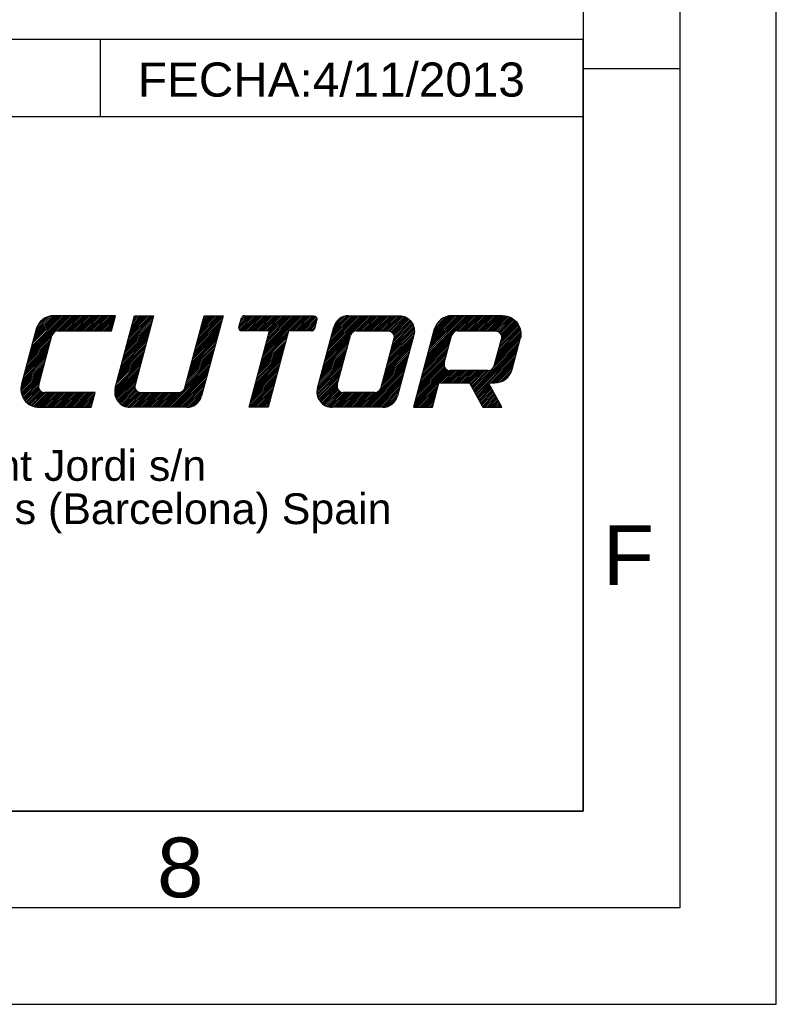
# Model space of a CAD drawing. Extents: x 0 to 420, y 0 to 297.
# Tile 4 of 6: x 381 to 420, y 0 to 51. Entities that reach past the tile are written whole.
import ezdxf

# ---------------------------------------------------------------- set-up
doc = ezdxf.new("R2010")
doc.units = 0
doc.layers.add('CAPA_1', color=7, linetype='CONTINUOUS')

msp = doc.modelspace()

# ---------------------------------------------------------------- linework, layer by layer
at = {"layer": 'CAPA_1', "color": 7}
for points in [[(420, 0), (420, 297)], [(415, 292), (415, 5)], [(410, 287), (410, 10)], [(233.983, 49.998), (409.983, 49.998)], [(384.983, 49.998), (384.983, 45.998)], [(409.983, 49.998), (409.983, 9.998)], [(415, 48.462), (410.017, 48.462)], [(233.983, 45.998), (409.983, 45.998)], [(381.3, 33.615), (383.357, 35.673)], [(381.332, 33.737), (383.268, 35.673)], [(381.365, 33.859), (383.179, 35.673)], [(381.398, 33.982), (383.089, 35.673)], [(381.431, 34.104), (383, 35.673)], [(381.463, 34.226), (382.91, 35.673)], [(381.496, 34.348), (382.821, 35.673)], [(381.529, 34.47), (382.732, 35.673)], [(381.562, 34.593), (382.642, 35.673)], [(381.594, 34.715), (382.552, 35.673)], [(381.627, 34.837), (382.455, 35.665)], [(381.66, 34.959), (382.344, 35.644)], [(381.705, 35.094), (382.21, 35.598)], [(381.835, 35.314), (381.99, 35.468)], [(385.779, 35.673), (382.579, 35.673)], [(382.596, 34.822), (383.447, 35.673)], [(382.744, 34.88), (383.536, 35.673)], [(382.836, 34.883), (383.626, 35.673)], [(382.925, 34.883), (383.715, 35.673)], [(383.014, 34.883), (383.805, 35.673)], [(383.104, 34.883), (383.894, 35.673)], [(383.193, 34.883), (383.983, 35.673)], [(383.283, 34.883), (384.073, 35.673)], [(383.372, 34.883), (384.163, 35.673)], [(383.462, 34.883), (384.252, 35.673)], [(383.551, 34.883), (384.341, 35.673)], [(383.64, 34.883), (384.431, 35.673)], [(383.73, 34.883), (384.52, 35.673)], [(383.819, 34.883), (384.61, 35.673)], [(383.909, 34.883), (384.699, 35.673)], [(383.998, 34.883), (384.789, 35.673)], [(384.087, 34.883), (384.878, 35.673)], [(384.177, 34.883), (384.967, 35.673)], [(384.266, 34.883), (385.057, 35.673)], [(384.356, 34.883), (385.146, 35.673)], [(384.445, 34.883), (385.236, 35.673)], [(384.535, 34.883), (385.325, 35.673)], [(384.624, 34.883), (385.415, 35.673)], [(384.713, 34.883), (385.504, 35.673)], [(384.803, 34.883), (385.593, 35.673)], [(384.892, 34.883), (385.683, 35.673)], [(384.982, 34.883), (385.772, 35.673)], [(385.071, 34.883), (385.749, 35.561)], [(385.161, 34.883), (385.716, 35.438)], [(385.25, 34.883), (385.684, 35.316)], [(385.568, 34.883), (385.779, 35.673)], [(385.757, 31.925), (386.761, 35.673)], [(386.305, 33.97), (387.646, 35.312)], [(386.338, 34.092), (387.679, 35.433)], [(386.371, 34.214), (387.712, 35.556)], [(386.403, 34.337), (387.74, 35.673)], [(386.436, 34.459), (387.65, 35.673)], [(386.469, 34.581), (387.561, 35.673)], [(386.501, 34.703), (387.472, 35.673)], [(386.534, 34.825), (387.382, 35.673)], [(386.567, 34.947), (387.293, 35.673)], [(386.6, 35.069), (387.203, 35.673)], [(386.632, 35.192), (387.114, 35.673)], [(386.665, 35.314), (387.024, 35.673)], [(386.698, 35.436), (386.935, 35.673)], [(386.731, 35.558), (386.846, 35.673)], [(386.761, 35.673), (387.743, 35.673)], [(387.743, 35.673), (386.784, 32.093)], [(389.359, 31.93), (390.362, 35.673)], [(389.882, 33.88), (391.223, 35.221)], [(389.915, 34.002), (391.256, 35.344)], [(389.947, 34.124), (391.289, 35.466)], [(389.98, 34.246), (391.322, 35.588)], [(390.013, 34.369), (391.317, 35.673)], [(390.045, 34.491), (391.228, 35.673)], [(390.078, 34.613), (391.138, 35.673)], [(390.111, 34.735), (391.049, 35.673)], [(390.144, 34.857), (390.959, 35.673)], [(390.176, 34.979), (390.87, 35.673)], [(390.209, 35.102), (390.781, 35.673)], [(391.344, 35.673), (390.23, 31.516)], [(390.242, 35.224), (390.691, 35.673)], [(390.275, 35.346), (390.602, 35.673)], [(390.307, 35.468), (390.512, 35.673)], [(390.34, 35.59), (390.423, 35.673)], [(390.362, 35.673), (391.344, 35.673)], [(392.167, 35.003), (392.838, 35.673)], [(392.168, 35.082), (392.295, 35.556)], [(392.172, 35.097), (392.748, 35.673)], [(392.197, 34.943), (392.927, 35.673)], [(392.205, 35.219), (392.659, 35.673)], [(392.237, 35.341), (392.569, 35.673)], [(392.245, 34.902), (393.016, 35.673)], [(392.27, 35.463), (392.48, 35.673)], [(392.31, 35.593), (392.37, 35.653)], [(392.315, 34.883), (393.106, 35.673)], [(392.405, 34.883), (393.195, 35.673)], [(392.448, 35.673), (396.049, 35.673)], [(392.494, 34.883), (393.285, 35.673)], [(392.584, 34.883), (393.374, 35.673)], [(392.673, 34.883), (393.464, 35.673)], [(392.763, 34.883), (393.553, 35.673)], [(392.852, 34.883), (393.642, 35.673)], [(392.941, 34.883), (393.732, 35.673)], [(393.031, 34.883), (393.822, 35.673)], [(393.121, 34.883), (393.911, 35.673)], [(393.21, 34.883), (394, 35.673)], [(393.299, 34.883), (394.09, 35.673)], [(393.389, 34.883), (394.179, 35.673)], [(393.393, 33.546), (395.521, 35.673)], [(393.426, 33.668), (395.431, 35.673)], [(393.458, 33.79), (395.342, 35.673)], [(393.478, 34.883), (394.269, 35.673)], [(393.491, 33.912), (395.252, 35.673)], [(393.524, 34.034), (395.163, 35.673)], [(393.557, 34.156), (395.074, 35.673)], [(393.568, 34.883), (394.358, 35.673)], [(393.589, 34.278), (394.984, 35.673)], [(393.622, 34.401), (394.895, 35.673)], [(393.655, 34.523), (394.805, 35.673)], [(393.657, 34.883), (394.448, 35.673)], [(393.688, 34.645), (394.716, 35.673)], [(393.72, 34.767), (394.626, 35.673)], [(393.747, 34.883), (394.537, 35.673)], [(394.82, 34.883), (395.61, 35.673)], [(394.909, 34.883), (395.7, 35.673)], [(394.998, 34.883), (395.789, 35.673)], [(395.088, 34.883), (395.878, 35.673)], [(395.177, 34.883), (395.968, 35.673)], [(395.267, 34.883), (396.057, 35.673)], [(395.356, 34.883), (396.126, 35.653)], [(395.446, 34.883), (396.174, 35.611)], [(395.535, 34.883), (396.203, 35.55)], [(395.624, 34.883), (396.196, 35.454)], [(395.714, 34.883), (396.163, 35.332)], [(395.804, 34.883), (396.131, 35.21)], [(396.201, 35.474), (396.074, 35)], [(396.653, 33.497), (398.83, 35.673)], [(396.686, 33.619), (398.741, 35.673)], [(396.719, 33.741), (398.651, 35.673)], [(396.752, 33.864), (398.561, 35.673)], [(396.784, 33.986), (398.472, 35.673)], [(396.817, 34.108), (398.383, 35.673)], [(396.85, 34.23), (398.293, 35.673)], [(396.883, 34.352), (398.204, 35.673)], [(396.915, 34.474), (398.114, 35.673)], [(396.948, 34.596), (398.025, 35.673)], [(396.981, 34.719), (397.935, 35.673)], [(397.013, 34.841), (397.846, 35.673)], [(397.046, 34.963), (397.751, 35.668)], [(397.079, 35.085), (397.641, 35.647)], [(397.132, 35.227), (397.499, 35.594)], [(397.843, 35.673), (400.462, 35.673)], [(398.078, 34.832), (398.919, 35.673)], [(398.217, 34.881), (399.009, 35.673)], [(398.307, 34.883), (399.098, 35.673)], [(398.397, 34.883), (399.188, 35.673)], [(398.487, 34.883), (399.277, 35.673)], [(398.576, 34.883), (399.366, 35.673)], [(398.665, 34.883), (399.456, 35.673)], [(398.755, 34.883), (399.545, 35.673)], [(398.844, 34.883), (399.635, 35.673)], [(398.934, 34.883), (399.724, 35.673)], [(399.023, 34.883), (399.814, 35.673)], [(399.113, 34.883), (399.903, 35.673)], [(399.202, 34.883), (399.992, 35.673)], [(399.291, 34.883), (400.082, 35.673)], [(399.381, 34.883), (400.171, 35.673)], [(399.47, 34.883), (400.261, 35.673)], [(399.56, 34.883), (400.35, 35.673)], [(399.649, 34.883), (400.44, 35.673)], [(399.739, 34.883), (400.526, 35.671)], [(399.828, 34.883), (400.605, 35.66)], [(399.916, 34.881), (400.678, 35.643)], [(399.989, 34.865), (400.745, 35.621)], [(400.05, 34.837), (400.807, 35.594)], [(400.101, 34.798), (400.865, 35.562)], [(400.111, 34.182), (401.168, 35.239)], [(400.143, 34.751), (400.92, 35.527)], [(400.143, 34.304), (401.136, 35.296)], [(400.176, 34.694), (400.97, 35.488)], [(400.176, 34.426), (401.1, 35.35)], [(400.197, 34.626), (401.017, 35.446)], [(400.202, 34.541), (401.06, 35.399)], [(401.877, 33.444), (404.107, 35.673)], [(401.91, 33.566), (404.017, 35.673)], [(401.942, 33.688), (403.927, 35.673)], [(401.975, 33.81), (403.838, 35.673)], [(402.008, 33.932), (403.749, 35.673)], [(402.041, 34.054), (403.659, 35.673)], [(402.073, 34.177), (403.57, 35.673)], [(402.106, 34.299), (403.48, 35.673)], [(402.139, 34.421), (403.391, 35.673)], [(402.171, 34.543), (403.301, 35.673)], [(402.204, 34.665), (403.212, 35.673)], [(402.237, 34.788), (403.119, 35.669)], [(402.27, 34.91), (403.015, 35.654)], [(402.306, 35.035), (402.892, 35.621)], [(402.382, 35.2), (402.726, 35.545)], [(405.821, 35.673), (403.202, 35.673)], [(403.39, 34.867), (404.196, 35.673)], [(403.495, 34.883), (404.285, 35.673)], [(403.584, 34.883), (404.375, 35.673)], [(403.674, 34.883), (404.464, 35.673)], [(403.763, 34.883), (404.554, 35.673)], [(403.853, 34.883), (404.643, 35.673)], [(403.942, 34.883), (404.733, 35.673)], [(404.031, 34.883), (404.822, 35.673)], [(404.121, 34.883), (404.911, 35.673)], [(404.21, 34.883), (405.001, 35.673)], [(404.3, 34.883), (405.09, 35.673)], [(404.389, 34.883), (405.18, 35.673)], [(404.479, 34.883), (405.269, 35.673)], [(404.568, 34.883), (405.359, 35.673)], [(404.657, 34.883), (405.448, 35.673)], [(404.747, 34.883), (405.537, 35.673)], [(404.836, 34.883), (405.627, 35.673)], [(404.926, 34.883), (405.716, 35.673)], [(405.015, 34.883), (405.806, 35.673)], [(405.105, 34.883), (405.893, 35.671)], [(405.194, 34.883), (405.972, 35.661)], [(405.283, 34.883), (406.047, 35.646)], [(405.373, 34.883), (406.116, 35.626)], [(405.462, 34.883), (406.182, 35.602)], [(405.539, 34.87), (406.243, 35.574)], [(405.603, 34.844), (406.301, 35.543)], [(405.656, 34.808), (406.356, 35.508)], [(405.7, 34.762), (406.408, 35.47)], [(405.715, 34.331), (406.62, 35.236)], [(405.734, 34.708), (406.456, 35.429)], [(405.748, 34.453), (406.584, 35.288)], [(405.759, 34.642), (406.502, 35.385)], [(405.767, 34.562), (406.544, 35.338)], [(381.662, 34.97), (380.9, 32.124)], [(381.267, 33.493), (382.527, 34.753)], [(382.782, 34.883), (385.568, 34.883)], [(385.339, 34.883), (385.651, 35.194)], [(385.429, 34.883), (385.618, 35.072)], [(385.519, 34.883), (385.585, 34.95)], [(386.141, 33.359), (387.483, 34.701)], [(386.174, 33.481), (387.515, 34.823)], [(386.207, 33.603), (387.548, 34.945)], [(386.239, 33.726), (387.581, 35.067)], [(386.272, 33.848), (387.614, 35.189)], [(389.751, 33.391), (391.092, 34.733)], [(389.784, 33.514), (391.125, 34.855)], [(389.816, 33.636), (391.158, 34.977)], [(389.849, 33.758), (391.191, 35.099)], [(393.751, 34.883), (392.321, 34.883)], [(392.692, 30.93), (393.751, 34.883)], [(393.36, 33.423), (394.702, 34.765)], [(394.734, 34.883), (393.675, 30.93)], [(395.921, 34.883), (394.734, 34.883)], [(395.893, 34.883), (396.098, 35.088)], [(396.008, 34.909), (396.054, 34.954)], [(396.232, 31.925), (397.08, 35.087)], [(396.621, 33.375), (397.984, 34.738)], [(398.25, 34.883), (399.886, 34.883)], [(399.914, 33.448), (401.246, 34.78)], [(399.947, 33.57), (401.253, 34.876)], [(399.98, 33.693), (401.249, 34.962)], [(400.012, 33.815), (401.237, 35.039)], [(400.045, 33.937), (401.219, 35.111)], [(400.078, 34.059), (401.196, 35.177)], [(402.286, 34.97), (401.203, 30.93)], [(403.487, 34.883), (405.451, 34.883)], [(405.486, 33.476), (406.769, 34.758)], [(405.519, 33.598), (406.762, 34.841)], [(405.552, 33.72), (406.75, 34.918)], [(405.585, 33.842), (406.732, 34.989)], [(405.617, 33.965), (406.71, 35.057)], [(405.65, 34.086), (406.683, 35.12)], [(405.683, 34.209), (406.654, 35.18)], [(381.136, 33.004), (382.366, 34.234)], [(381.169, 33.127), (382.398, 34.356)], [(381.201, 33.249), (382.431, 34.479)], [(381.234, 33.371), (382.464, 34.6)], [(381.792, 32.093), (382.477, 34.648)], [(386.01, 32.87), (387.352, 34.212)], [(386.043, 32.993), (387.384, 34.334)], [(386.076, 33.115), (387.417, 34.456)], [(386.108, 33.237), (387.45, 34.578)], [(389.62, 32.902), (390.961, 34.244)], [(389.653, 33.025), (390.994, 34.366)], [(389.685, 33.147), (391.027, 34.489)], [(389.718, 33.269), (391.06, 34.61)], [(393.229, 32.935), (394.571, 34.276)], [(393.262, 33.057), (394.604, 34.398)], [(393.295, 33.179), (394.636, 34.521)], [(393.328, 33.301), (394.669, 34.643)], [(396.49, 32.886), (397.831, 34.228)], [(396.523, 33.008), (397.864, 34.35)], [(396.555, 33.13), (397.897, 34.472)], [(396.588, 33.253), (397.93, 34.594)], [(397.259, 32.093), (397.944, 34.648)], [(400.192, 34.485), (399.507, 31.93)], [(399.75, 32.838), (401.092, 34.179)], [(399.783, 32.96), (401.125, 34.301)], [(399.816, 33.082), (401.157, 34.423)], [(399.848, 33.204), (401.19, 34.546)], [(399.881, 33.326), (401.223, 34.668)], [(401.225, 34.678), (400.378, 31.516)], [(401.746, 32.955), (403.088, 34.297)], [(401.779, 33.077), (403.12, 34.419)], [(401.811, 33.199), (403.153, 34.541)], [(401.844, 33.322), (403.186, 34.664)], [(402.801, 33.226), (403.182, 34.648)], [(404.3, 31.842), (406.664, 34.206)], [(405.325, 32.957), (406.697, 34.329)], [(405.757, 34.485), (405.375, 33.062)], [(405.388, 33.109), (406.73, 34.451)], [(405.421, 33.231), (406.757, 34.567)], [(405.454, 33.354), (406.768, 34.668)], [(406.314, 32.898), (406.737, 34.479)], [(381.005, 32.516), (382.235, 33.745)], [(381.038, 32.638), (382.267, 33.868)], [(381.07, 32.76), (382.3, 33.99)], [(381.103, 32.882), (382.333, 34.112)], [(385.879, 32.382), (387.221, 33.723)], [(385.912, 32.504), (387.254, 33.845)], [(385.945, 32.626), (387.286, 33.968)], [(385.977, 32.748), (387.319, 34.09)], [(389.489, 32.414), (390.83, 33.755)], [(389.522, 32.536), (390.863, 33.878)], [(389.554, 32.658), (390.896, 34)], [(389.587, 32.78), (390.929, 34.122)], [(393.098, 32.446), (394.44, 33.787)], [(393.131, 32.568), (394.473, 33.91)], [(393.164, 32.69), (394.505, 34.032)], [(393.197, 32.812), (394.538, 34.154)], [(396.359, 32.397), (397.7, 33.739)], [(396.392, 32.52), (397.733, 33.861)], [(396.424, 32.642), (397.766, 33.983)], [(396.457, 32.764), (397.799, 34.105)], [(399.619, 32.349), (400.961, 33.69)], [(399.652, 32.471), (400.994, 33.813)], [(399.685, 32.593), (401.026, 33.935)], [(399.718, 32.715), (401.059, 34.057)], [(401.582, 32.344), (402.924, 33.686)], [(401.615, 32.466), (402.957, 33.808)], [(401.648, 32.589), (402.989, 33.93)], [(401.681, 32.71), (403.022, 34.052)], [(401.713, 32.833), (403.055, 34.174)], [(404.332, 31.785), (406.632, 34.084)], [(404.364, 31.727), (406.599, 33.962)], [(404.396, 31.67), (406.566, 33.84)], [(404.428, 31.612), (406.533, 33.718)], [(380.88, 32.034), (382.104, 33.257)], [(380.907, 32.149), (382.137, 33.379)], [(380.939, 32.271), (382.169, 33.501)], [(380.972, 32.394), (382.202, 33.623)], [(385.749, 31.894), (387.09, 33.234)], [(385.781, 32.015), (387.123, 33.357)], [(385.814, 32.138), (387.155, 33.479)], [(385.847, 32.26), (387.188, 33.601)], [(389.358, 31.925), (390.699, 33.267)], [(389.391, 32.047), (390.732, 33.389)], [(389.423, 32.17), (390.765, 33.511)], [(389.456, 32.292), (390.798, 33.633)], [(392.935, 31.835), (394.276, 33.177)], [(392.968, 31.957), (394.309, 33.299)], [(393, 32.079), (394.342, 33.421)], [(393.033, 32.202), (394.375, 33.543)], [(393.066, 32.324), (394.407, 33.665)], [(396.228, 31.909), (397.57, 33.25)], [(396.261, 32.031), (397.602, 33.372)], [(396.293, 32.153), (397.635, 33.495)], [(396.326, 32.275), (397.668, 33.617)], [(399.465, 31.837), (400.83, 33.202)], [(399.521, 31.982), (400.863, 33.324)], [(399.554, 32.105), (400.895, 33.446)], [(399.587, 32.227), (400.928, 33.568)], [(401.451, 31.855), (402.795, 33.199)], [(401.484, 31.978), (402.826, 33.319)], [(401.517, 32.1), (402.858, 33.441)], [(401.55, 32.222), (402.891, 33.563)], [(405.1, 32.195), (406.501, 33.596)], [(405.189, 32.195), (406.468, 33.474)], [(405.279, 32.195), (406.435, 33.351)], [(405.368, 32.195), (406.402, 33.229)], [(380.868, 31.843), (382.038, 33.012)], [(380.869, 31.933), (382.071, 33.135)], [(380.875, 31.76), (382.006, 32.89)], [(380.888, 31.684), (381.973, 32.768)], [(385.73, 31.696), (387.024, 32.99)], [(385.733, 31.788), (387.057, 33.113)], [(385.737, 31.614), (386.992, 32.868)], [(385.751, 31.538), (386.959, 32.746)], [(388.452, 30.93), (390.667, 33.145)], [(388.542, 30.93), (390.634, 33.022)], [(388.631, 30.93), (390.601, 32.9)], [(388.721, 30.93), (390.568, 32.778)], [(388.81, 30.93), (390.536, 32.656)], [(392.804, 31.347), (394.145, 32.688)], [(392.837, 31.469), (394.178, 32.81)], [(392.869, 31.591), (394.211, 32.932)], [(392.902, 31.713), (394.244, 33.054)], [(396.206, 31.708), (397.504, 33.006)], [(396.209, 31.801), (397.537, 33.128)], [(396.211, 31.624), (397.471, 32.884)], [(396.225, 31.548), (397.439, 32.761)], [(398.648, 30.93), (400.797, 33.079)], [(398.737, 30.93), (400.765, 32.958)], [(398.827, 30.93), (400.732, 32.835)], [(398.916, 30.93), (400.699, 32.713)], [(401.222, 31), (403.054, 32.832)], [(401.242, 30.93), (403.139, 32.827)], [(401.255, 31.122), (402.984, 32.852)], [(401.288, 31.245), (402.926, 32.883)], [(401.321, 31.367), (402.878, 32.924)], [(401.353, 31.489), (402.839, 32.974)], [(401.386, 31.611), (402.809, 33.034)], [(401.419, 31.733), (402.792, 33.107)], [(402.596, 32.195), (403.228, 32.827)], [(402.685, 32.195), (403.318, 32.827)], [(402.775, 32.195), (403.407, 32.827)], [(402.864, 32.195), (403.496, 32.827)], [(402.954, 32.195), (403.586, 32.827)], [(403.043, 32.195), (403.675, 32.827)], [(405.07, 32.827), (403.106, 32.827)], [(403.132, 32.195), (403.765, 32.827)], [(403.222, 32.195), (403.854, 32.827)], [(403.311, 32.195), (403.944, 32.827)], [(403.401, 32.195), (404.033, 32.827)], [(403.49, 32.195), (404.122, 32.827)], [(403.58, 32.195), (404.212, 32.827)], [(403.669, 32.195), (404.302, 32.827)], [(403.758, 32.195), (404.391, 32.827)], [(403.848, 32.195), (404.48, 32.827)], [(403.937, 32.195), (404.57, 32.827)], [(404.027, 32.195), (404.659, 32.827)], [(404.109, 32.188), (404.749, 32.827)], [(404.141, 32.13), (404.838, 32.827)], [(404.173, 32.073), (404.928, 32.827)], [(404.205, 32.015), (405.017, 32.827)], [(404.236, 31.958), (405.109, 32.83)], [(404.269, 31.9), (405.257, 32.889)], [(405.46, 32.197), (406.37, 33.107)], [(405.561, 32.209), (406.337, 32.985)], [(405.68, 32.238), (406.303, 32.861)], [(405.831, 32.3), (406.241, 32.71)], [(380.906, 31.612), (381.94, 32.646)], [(380.928, 31.545), (381.907, 32.524)], [(380.955, 31.482), (381.875, 32.401)], [(380.985, 31.422), (381.842, 32.28)], [(381.018, 31.366), (381.809, 32.157)], [(385.771, 31.469), (386.926, 32.624)], [(385.796, 31.404), (386.894, 32.502)], [(385.826, 31.344), (386.861, 32.379)], [(385.859, 31.288), (386.828, 32.257)], [(388.9, 30.93), (390.503, 32.534)], [(388.989, 30.93), (390.47, 32.411)], [(389.078, 30.93), (390.437, 32.29)], [(389.168, 30.93), (390.405, 32.167)], [(392.706, 30.98), (394.047, 32.322)], [(392.738, 31.102), (394.08, 32.443)], [(392.745, 30.93), (394.014, 32.199)], [(392.771, 31.224), (394.113, 32.566)], [(396.244, 31.477), (397.406, 32.64)], [(396.268, 31.412), (397.373, 32.517)], [(396.297, 31.352), (397.34, 32.395)], [(396.33, 31.295), (397.308, 32.273)], [(396.367, 31.243), (397.275, 32.151)], [(399.006, 30.93), (400.666, 32.591)], [(399.095, 30.93), (400.634, 32.469)], [(399.185, 30.93), (400.601, 32.346)], [(399.274, 30.93), (400.568, 32.224)], [(402.186, 30.93), (402.524, 32.195)], [(402.524, 32.195), (404.106, 32.195)], [(404.106, 32.195), (404.804, 30.93)], [(404.459, 31.554), (405.092, 32.187)], [(405.087, 32.195), (405.397, 32.195)], [(405.786, 30.93), (405.087, 32.195)], [(381.055, 31.314), (381.783, 32.041)], [(381.094, 31.264), (381.786, 31.955)], [(381.137, 31.217), (381.807, 31.887)], [(381.183, 31.173), (381.839, 31.829)], [(381.231, 31.132), (381.881, 31.781)], [(381.283, 31.094), (381.931, 31.743)], [(381.338, 31.06), (381.991, 31.714)], [(381.396, 31.029), (382.065, 31.697)], [(381.458, 31.001), (382.152, 31.696)], [(381.523, 30.977), (382.242, 31.696)], [(381.593, 30.957), (382.331, 31.696)], [(381.667, 30.942), (382.421, 31.696)], [(381.747, 30.933), (382.51, 31.696)], [(381.834, 30.93), (382.6, 31.696)], [(381.924, 30.93), (382.689, 31.696)], [(382.013, 30.93), (382.778, 31.696)], [(384.713, 31.696), (382.098, 31.696)], [(382.102, 30.93), (382.868, 31.696)], [(382.192, 30.93), (382.957, 31.696)], [(382.282, 30.93), (383.047, 31.696)], [(382.371, 30.93), (383.136, 31.696)], [(382.46, 30.93), (383.226, 31.696)], [(382.55, 30.93), (383.315, 31.696)], [(382.639, 30.93), (383.404, 31.696)], [(382.729, 30.93), (383.494, 31.696)], [(382.818, 30.93), (383.583, 31.696)], [(382.908, 30.93), (383.673, 31.696)], [(382.997, 30.93), (383.762, 31.696)], [(383.086, 30.93), (383.852, 31.696)], [(383.176, 30.93), (383.941, 31.696)], [(383.265, 30.93), (384.03, 31.696)], [(383.355, 30.93), (384.12, 31.696)], [(383.444, 30.93), (384.209, 31.696)], [(383.534, 30.93), (384.299, 31.696)], [(383.623, 30.93), (384.388, 31.696)], [(383.712, 30.93), (384.477, 31.696)], [(383.802, 30.93), (384.567, 31.696)], [(383.891, 30.93), (384.657, 31.696)], [(383.981, 30.93), (384.701, 31.651)], [(384.508, 30.93), (384.713, 31.696)], [(385.896, 31.236), (386.795, 32.135)], [(385.937, 31.187), (386.774, 32.024)], [(385.982, 31.143), (386.781, 31.942)], [(386.03, 31.101), (386.804, 31.876)], [(386.082, 31.063), (386.838, 31.82)], [(386.137, 31.03), (386.881, 31.774)], [(386.197, 31), (386.933, 31.737)], [(386.261, 30.974), (386.996, 31.71)], [(386.33, 30.954), (387.072, 31.696)], [(386.404, 30.939), (387.161, 31.696)], [(386.486, 30.931), (387.25, 31.696)], [(386.574, 30.93), (387.34, 31.696)], [(386.664, 30.93), (387.429, 31.696)], [(386.753, 30.93), (387.518, 31.696)], [(386.843, 30.93), (387.608, 31.696)], [(386.932, 30.93), (387.697, 31.696)], [(387.021, 30.93), (387.787, 31.696)], [(387.09, 31.696), (389.054, 31.696)], [(387.111, 30.93), (387.876, 31.696)], [(387.2, 30.93), (387.966, 31.696)], [(387.29, 30.93), (388.055, 31.696)], [(387.379, 30.93), (388.144, 31.696)], [(387.469, 30.93), (388.234, 31.696)], [(387.558, 30.93), (388.323, 31.696)], [(387.648, 30.93), (388.413, 31.696)], [(387.737, 30.93), (388.502, 31.696)], [(387.826, 30.93), (388.592, 31.696)], [(387.916, 30.93), (388.681, 31.696)], [(388.005, 30.93), (388.77, 31.696)], [(388.095, 30.93), (388.86, 31.696)], [(388.184, 30.93), (388.949, 31.696)], [(388.274, 30.93), (389.039, 31.696)], [(388.363, 30.93), (389.14, 31.708)], [(389.257, 30.93), (390.372, 32.045)], [(389.347, 30.93), (390.339, 31.923)], [(389.436, 30.93), (390.307, 31.801)], [(389.528, 30.932), (390.274, 31.678)], [(392.835, 30.93), (393.981, 32.077)], [(392.924, 30.93), (393.949, 31.955)], [(393.014, 30.93), (393.916, 31.833)], [(393.103, 30.93), (393.883, 31.711)], [(396.407, 31.193), (397.25, 32.036)], [(396.451, 31.148), (397.255, 31.952)], [(396.499, 31.106), (397.276, 31.883)], [(396.55, 31.068), (397.308, 31.826)], [(396.605, 31.034), (397.35, 31.779)], [(396.664, 31.003), (397.402, 31.741)], [(396.728, 30.977), (397.463, 31.712)], [(396.796, 30.956), (397.536, 31.697)], [(396.869, 30.94), (397.625, 31.696)], [(396.95, 30.931), (397.714, 31.696)], [(397.038, 30.93), (397.803, 31.696)], [(397.128, 30.93), (397.893, 31.696)], [(397.217, 30.93), (397.982, 31.696)], [(397.306, 30.93), (398.072, 31.696)], [(397.396, 30.93), (398.161, 31.696)], [(397.485, 30.93), (398.251, 31.696)], [(399.202, 31.696), (397.565, 31.696)], [(397.575, 30.93), (398.34, 31.696)], [(397.664, 30.93), (398.429, 31.696)], [(397.753, 30.93), (398.519, 31.696)], [(397.843, 30.93), (398.608, 31.696)], [(397.933, 30.93), (398.698, 31.696)], [(398.022, 30.93), (398.787, 31.696)], [(398.111, 30.93), (398.877, 31.696)], [(398.201, 30.93), (398.966, 31.696)], [(398.29, 30.93), (399.055, 31.696)], [(398.38, 30.93), (399.145, 31.696)], [(398.469, 30.93), (399.236, 31.697)], [(398.559, 30.93), (399.376, 31.748)], [(399.363, 30.93), (400.535, 32.102)], [(399.453, 30.93), (400.503, 31.98)], [(399.542, 30.93), (400.47, 31.858)], [(399.632, 30.93), (400.437, 31.736)], [(401.331, 30.93), (402.498, 32.098)], [(401.42, 30.93), (402.466, 31.975)], [(401.51, 30.93), (402.433, 31.853)], [(401.599, 30.93), (402.4, 31.731)], [(404.491, 31.497), (405.124, 32.129)], [(404.523, 31.439), (405.156, 32.072)], [(404.555, 31.382), (405.187, 32.014)], [(404.587, 31.324), (405.219, 31.956)], [(404.619, 31.266), (405.251, 31.899)], [(404.651, 31.209), (405.283, 31.841)], [(404.682, 31.151), (405.315, 31.784)], [(404.714, 31.094), (405.346, 31.726)], [(404.746, 31.036), (405.379, 31.668)], [(384.07, 30.93), (384.669, 31.529)], [(384.159, 30.93), (384.636, 31.407)], [(384.249, 30.93), (384.603, 31.285)], [(384.338, 30.93), (384.57, 31.162)], [(389.633, 30.948), (390.241, 31.556)], [(389.762, 30.987), (390.2, 31.426)], [(390.012, 31.148), (390.039, 31.175)], [(393.193, 30.93), (393.851, 31.588)], [(393.282, 30.93), (393.818, 31.466)], [(393.371, 30.93), (393.785, 31.344)], [(393.461, 30.93), (393.752, 31.222)], [(399.73, 30.939), (400.405, 31.614)], [(399.845, 30.965), (400.371, 31.491)], [(400.001, 31.031), (400.305, 31.335)], [(401.689, 30.93), (402.367, 31.609)], [(401.778, 30.93), (402.335, 31.486)], [(401.868, 30.93), (402.302, 31.364)], [(401.957, 30.93), (402.269, 31.242)], [(402.046, 30.93), (402.236, 31.12)], [(404.778, 30.978), (405.41, 31.611)], [(404.819, 30.93), (405.442, 31.553)], [(404.908, 30.93), (405.474, 31.496)], [(404.998, 30.93), (405.506, 31.438)], [(405.087, 30.93), (405.538, 31.38)], [(405.177, 30.93), (405.569, 31.323)], [(405.266, 30.93), (405.601, 31.265)], [(405.355, 30.93), (405.633, 31.208)], [(405.445, 30.93), (405.665, 31.15)], [(381.816, 30.93), (384.508, 30.93)], [(384.428, 30.93), (384.538, 31.04)], [(389.467, 30.93), (386.521, 30.93)], [(393.675, 30.93), (392.692, 30.93)], [(393.55, 30.93), (393.72, 31.1)], [(393.64, 30.93), (393.687, 30.978)], [(399.615, 30.93), (396.996, 30.93)], [(401.203, 30.93), (402.186, 30.93)], [(402.136, 30.93), (402.204, 30.998)], [(404.804, 30.93), (405.786, 30.93)], [(405.535, 30.93), (405.697, 31.092)], [(405.624, 30.93), (405.729, 31.035)], [(405.713, 30.93), (405.761, 30.977)], [(410, 10), (25, 10)], [(233.983, 9.998), (409.983, 9.998)], [(415, 5), (20.034, 5)], [(0, 0), (420, 0)]]:
    msp.add_lwpolyline(points, dxfattribs=at)
for points in [[(382.579, 35.673), (382.15, 35.673), (381.774, 35.385), (381.662, 34.97)], [(392.448, 35.673), (392.376, 35.673), (392.313, 35.625), (392.295, 35.556)], [(396.049, 35.673), (396.098, 35.673), (396.144, 35.651), (396.174, 35.611)], [(396.174, 35.611), (396.204, 35.572), (396.214, 35.522), (396.201, 35.474)], [(397.843, 35.673), (397.485, 35.673), (397.172, 35.433), (397.08, 35.087)], [(400.462, 35.673), (400.708, 35.673), (400.94, 35.559), (401.089, 35.364)], [(401.089, 35.364), (401.239, 35.169), (401.289, 34.915), (401.225, 34.678)], [(403.202, 35.673), (402.773, 35.673), (402.397, 35.385), (402.286, 34.97)], [(405.821, 35.673), (406.116, 35.673), (406.394, 35.536), (406.574, 35.302)], [(406.574, 35.302), (406.753, 35.068), (406.814, 34.764), (406.737, 34.479)], [(382.782, 34.883), (382.639, 34.883), (382.514, 34.787), (382.477, 34.648)], [(392.168, 35.082), (392.155, 35.034), (392.165, 34.984), (392.195, 34.945)], [(392.195, 34.945), (392.225, 34.906), (392.271, 34.883), (392.321, 34.883)], [(395.921, 34.883), (395.993, 34.883), (396.056, 34.931), (396.074, 35)], [(398.25, 34.883), (398.106, 34.883), (397.981, 34.787), (397.944, 34.648)], [(399.886, 34.883), (399.985, 34.883), (400.077, 34.837), (400.137, 34.759)], [(400.137, 34.759), (400.197, 34.681), (400.217, 34.58), (400.192, 34.485)], [(403.487, 34.883), (403.344, 34.883), (403.219, 34.787), (403.182, 34.648)], [(405.451, 34.883), (405.55, 34.883), (405.642, 34.837), (405.702, 34.759)], [(405.702, 34.759), (405.762, 34.681), (405.782, 34.58), (405.757, 34.485)], [(402.801, 33.226), (402.775, 33.13), (402.795, 33.029), (402.855, 32.951)], [(402.855, 32.951), (402.915, 32.873), (403.008, 32.827), (403.106, 32.827)], [(405.07, 32.827), (405.213, 32.827), (405.339, 32.923), (405.375, 33.062)], [(405.397, 32.195), (405.827, 32.195), (406.203, 32.483), (406.314, 32.898)], [(380.9, 32.124), (380.824, 31.84), (380.884, 31.535), (381.064, 31.301)], [(381.792, 32.093), (381.767, 31.998), (381.787, 31.897), (381.847, 31.819)], [(381.847, 31.819), (381.906, 31.741), (381.999, 31.696), (382.098, 31.696)], [(385.757, 31.925), (385.694, 31.688), (385.744, 31.434), (385.893, 31.239)], [(386.784, 32.093), (386.759, 31.998), (386.779, 31.897), (386.839, 31.819)], [(386.839, 31.819), (386.899, 31.741), (386.991, 31.696), (387.09, 31.696)], [(389.054, 31.696), (389.197, 31.696), (389.322, 31.792), (389.359, 31.93)], [(396.232, 31.925), (396.169, 31.688), (396.219, 31.434), (396.369, 31.239)], [(397.259, 32.093), (397.234, 31.998), (397.254, 31.897), (397.314, 31.819)], [(397.314, 31.819), (397.374, 31.741), (397.467, 31.696), (397.565, 31.696)], [(399.202, 31.696), (399.345, 31.696), (399.47, 31.792), (399.507, 31.93)], [(381.064, 31.301), (381.243, 31.068), (381.522, 30.93), (381.816, 30.93)], [(385.893, 31.239), (386.043, 31.044), (386.275, 30.93), (386.521, 30.93)], [(389.467, 30.93), (389.825, 30.93), (390.138, 31.171), (390.23, 31.516)], [(396.369, 31.239), (396.518, 31.044), (396.75, 30.93), (396.996, 30.93)], [(399.615, 30.93), (399.972, 30.93), (400.286, 31.171), (400.378, 31.516)]]:
    msp.add_open_spline(points, degree=3, dxfattribs=at)

# ---------------------------------------------------------------- texts
at = {"layer": 'CAPA_1', "color": 7, "attachment_point": 7}
for s, insert, char_height in [('\\fArial|b0|i0|c0|p34;\\W1;FECHA:4/11/2013', (386.933, 46.998), 1.768), ('\\fArial|b0|i0|c0|p34;\\W1; ', (381.657, 29.798), 1.5912), ('\\fArial|b0|i0|c0|p34;\\W1;Vial Sant Jordi s/n', (372.554, 27.098), 1.5912), ('\\fArial|b0|i0|c0|p34;\\W1;08232 Viladecavalls (Barcelona) Spain', (361.889, 24.398), 1.5912), ('\\fArial|b0|i0|c0|p34;\\W1;F', (411.017, 21.717), 3.094), ('\\fArial|b0|i0|c0|p34;\\W1;8', (387.924, 5.5), 3.094)]:
    msp.add_mtext(s, dxfattribs=dict(at, insert=insert, char_height=char_height))

doc.saveas('drawing.dxf')
